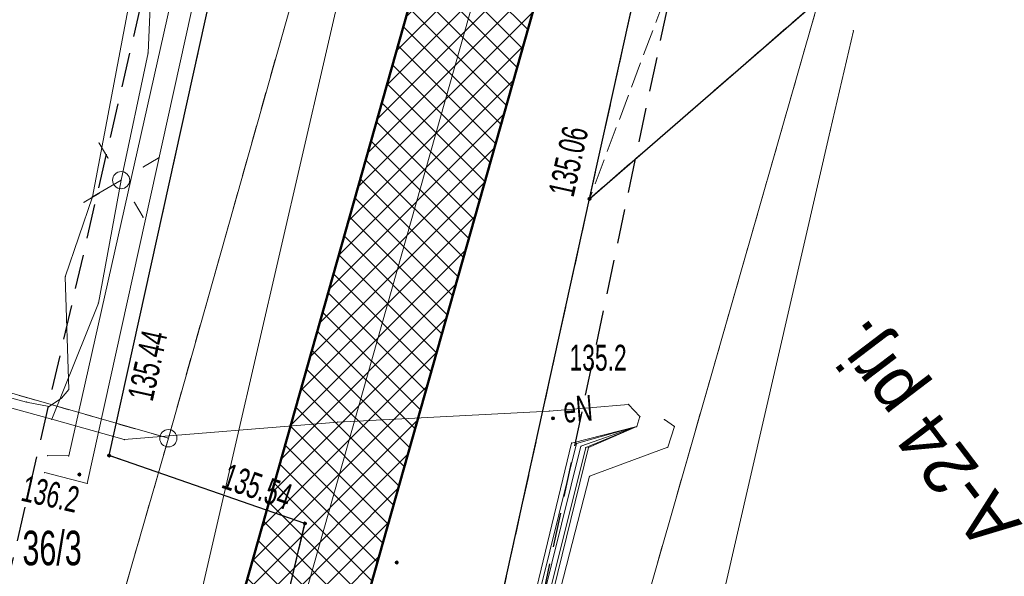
# Model space of a CAD drawing. Extents: x 6456700 to 6518119, y 5963420 to 5980059.
# Tile 105 of 256: x 6512159 to 6512188, y 5964515 to 5964531. Entities that reach past the tile are written whole.
import ezdxf
from ezdxf.enums import TextEntityAlignment as Align

# ---------------------------------------------------------------- set-up
doc = ezdxf.new("R2010")
doc.units = 0
doc.header["$MEASUREMENT"] = 0
for name, pattern in [('L_0_03', [1, 0.5, -0.5]), ('L_0_04', [1.5, 1, -0.5]), ('L_0_52', [1, 0.75, -0.25])]:
    doc.linetypes.add(name, pattern=pattern)
doc.layers.get('0').update_dxf_attribs({"color": 2, "linetype": 'CONTINUOUS', "lineweight": 5})
for name, color, linetype, lineweight in [('18mm Kreska ciągła', 7, 'CONTINUOUS', 18), ('202_punkt_graniczny', 7, 'CONTINUOUS', 18), ('211_numer_dzialki_ewidencyjnej', 7, 'CONTINUOUS', 18), ('218_kontur_uzytku_gruntowego', 96, 'L_0_03', 18), ('219_dzialka_ewidencyjna', 7, 'CONTINUOUS', 18), ('50mm Kreska ciągła', 7, 'CONTINUOUS', 50), ('9mm Kreska ciągła', 252, 'CONTINUOUS', 9), ('jezdnia', 7, 'CONTINUOUS', 18), ('kraweznik', 7, 'CONTINUOUS', 18), ('latarnia', 7, 'CONTINUOUS', 18), ('ogrodzenie_trwale', 7, 'CONTINUOUS', 18), ('pikieta_naturalna', 7, 'CONTINUOUS', 18), ('pikieta_naturalna_Atr2', 7, 'CONTINUOUS', 18), ('pikieta_sztuczna', 7, 'CONTINUOUS', 18), ('pikieta_sztuczna_Atr2', 7, 'CONTINUOUS', 18), ('przewod_elektroenergetyczny_podziemny', 7, 'CONTINUOUS', 18), ('przewod_elektroenergetyczny_podziemny_Atr1', 7, 'CONTINUOUS', 18), ('przewod_elektroenergetyczny_sredniego_napiecia', 7, 'CONTINUOUS', 18), ('przewod_kanalizacyjny', 7, 'CONTINUOUS', 18), ('sciana_oporowa__linia_', 7, 'CONTINUOUS', 18), ('Zakres', 7, 'CONTINUOUS', 18)]:
    doc.layers.add(name, color=color, linetype=linetype, lineweight=lineweight)
doc.layers.add('ZNAKI_PIONOWE', color=7, linetype='CONTINUOUS')
doc.styles.get("Standard").update_dxf_attribs({"font": 'txt', "width": 0.75})

# ---------------------------------------------------------------- blocks, each defined once
blk = doc.blocks.new('mdcp_nowa')
at = {"layer": 'pikieta_naturalna', "linetype": 'Continuous', "lineweight": 18, "true_color": 0x000000}
for points in [[(6494905.91, 5980970.425, 1), (6494905.91, 5980970.515, 1)], [(6494892.18, 5980968.795, 1), (6494892.18, 5980968.885, 1)]]:
    blk.add_hatch(color=18, dxfattribs=at).paths.add_polyline_path(points)
at = {"layer": 'pikieta_sztuczna', "linetype": 'Continuous', "lineweight": 18, "true_color": 0x000000}
for points in [[(6494906.97, 5980976.785, 1), (6494906.97, 5980976.875, 1)], [(6494893.04, 5980969.345, 1), (6494893.04, 5980969.435, 1)], [(6494898.72, 5980967.375, 1), (6494898.72, 5980967.465, 1)], [(6494901.38, 5980966.245, 1), (6494901.38, 5980966.335, 1)]]:
    blk.add_hatch(color=18, dxfattribs=at).paths.add_polyline_path(points)
at = {"layer": '202_punkt_graniczny', "color": 7, "linetype": 'Continuous', "lineweight": 18}
blk.add_circle((6494894.76, 5980969.89), 0.25, dxfattribs=at)
at = {"layer": '202_punkt_graniczny'}
blk.add_point((6494894.76, 5980969.89), dxfattribs=at)
at = {"layer": '218_kontur_uzytku_gruntowego', "lineweight": 18, "flags": 128}
for points in [[(6494904.26, 5980949.94), (6494922.88, 5981014.92)], [(6494907.1, 5981013.59), (6494894.76, 5980969.89)], [(6494894.76, 5980969.89), (6494884.82, 5980972.74)], [(6494894.76, 5980969.89), (6494892.41, 5980961.74)]]:
    blk.add_lwpolyline(points, dxfattribs=at)
at = {"layer": '218_kontur_uzytku_gruntowego'}
blk.add_point((6494894.76, 5980969.89), dxfattribs=at)
blk.add_point((6494894.76, 5980969.89), dxfattribs=at)
blk.add_point((6494894.76, 5980969.89), dxfattribs=at)
blk.add_point((6494894.76, 5980969.89), dxfattribs=at)
blk.add_point((6494894.76, 5980969.89), dxfattribs=at)
blk.add_point((6494894.76, 5980969.89), dxfattribs=at)
at = {"layer": '219_dzialka_ewidencyjna', "color": 3, "linetype": 'Continuous', "lineweight": 18, "flags": 128}
for points in [[(6494904.26, 5980949.94), (6494922.88, 5981014.92)], [(6494894.76, 5980969.89), (6494907.1, 5981013.59)], [(6494894.76, 5980969.89), (6494884.82, 5980972.74)], [(6494894.76, 5980969.89), (6494892.41, 5980961.74)]]:
    blk.add_lwpolyline(points, dxfattribs=at)
at = {"layer": '219_dzialka_ewidencyjna', "color": 3}
blk.add_point((6494894.76, 5980969.89), dxfattribs=at)
blk.add_point((6494894.76, 5980969.89), dxfattribs=at)
blk.add_point((6494894.76, 5980969.89), dxfattribs=at)
at = {"layer": 'jezdnia', "color": 7, "linetype": 'L_0_52', "lineweight": 18, "flags": 128}
for points in [[(6494901.28, 5981033.55), (6494895.98, 5981037.05), (6494891.79, 5981038.5), (6494887.13, 5981039.27), (6494882.27, 5981039.11), (6494875.49, 5981037.4), (6494866.94, 5981034.2), (6494865.13, 5981033.98), (6494863.73, 5981033.8), (6494859.98, 5981033.33), (6494859.47, 5981035.75), (6494866.03, 5981036.51), (6494874.51, 5981040.25), (6494881.85, 5981042.1), (6494887.33, 5981042.28), (6494892.57, 5981041.41), (6494897.26, 5981039.7), (6494882.58, 5981059.01), (6494884.95, 5981060.87), (6494891.08, 5981052.78), (6494898.92, 5981042.35), (6494908.85, 5981029.59), (6494911.52, 5981023.9), (6494915.25, 5981014.07), (6494914.78, 5981012.09), (6494906.97, 5980976.83), (6494902.68, 5980957.34), (6494894.73, 5980959.02), (6494897.08, 5980960.46), (6494898.72, 5980967.42), (6494893.04, 5980969.39), (6494900.7, 5981004.04), (6494905.1, 5981024.68), (6494905.84, 5981028.59), (6494904.34, 5981030.87)], [(6494910.43, 5980986.04), (6494911.08, 5980985.84), (6494923.86, 5980997.3), (6494928.59, 5981006.39), (6494924.9, 5981009.58), (6494914.78, 5981012.09), (6494915.25, 5981014.07), (6494926.7, 5981012.44), (6494925.86, 5981009.71), (6494927.38, 5981009.24), (6494927.14, 5981008.42), (6494930.47, 5981007.46), (6494934.47, 5981006.27), (6494937.336, 5981005.402), (6494936.179, 5980993.529), (6494928.9, 5980995.86), (6494906.97, 5980976.83)]]:
    blk.add_lwpolyline(points, close=True, dxfattribs=at)
at = {"layer": 'jezdnia'}
for p in [(6494906.97, 5980976.83), (6494906.97, 5980976.83), (6494893.04, 5980969.39), (6494898.72, 5980967.42)]:
    blk.add_point(p, dxfattribs=at)
at = {"layer": 'kraweznik', "color": 7, "linetype": 'Continuous', "lineweight": 25, "flags": 128}
for points in [[(6494897.08, 5980960.46), (6494898.72, 5980967.42), (6494893.04, 5980969.39), (6494900.7, 5981004.04), (6494905.1, 5981024.68)], [(6494902.53, 5980950.23), (6494902.68, 5980957.34), (6494906.97, 5980976.83), (6494914.78, 5981012.09), (6494924.9, 5981009.58)], [(6494906.97, 5980976.83), (6494928.9, 5980995.86), (6494936.179, 5980993.529)]]:
    blk.add_lwpolyline(points, dxfattribs=at)
at = {"layer": 'kraweznik'}
for p in [(6494906.97, 5980976.83), (6494906.97, 5980976.83), (6494893.04, 5980969.39), (6494898.72, 5980967.42)]:
    blk.add_point(p, dxfattribs=at)
at = {"layer": 'latarnia', "color": 7, "linetype": 'Continuous', "lineweight": 13, "flags": 128}
for points in [[(6494893.007, 5980978.015), (6494892.752, 5980978.444)], [(6494894.036, 5980977.754), (6494894.465, 5980978.009)], [(6494892.746, 5980976.987), (6494892.317, 5980976.732)], [(6494893.774, 5980976.725), (6494894.029, 5980976.296)]]:
    blk.add_lwpolyline(points, dxfattribs=at)
at = {"layer": 'latarnia', "color": 7, "linetype": 'Continuous', "lineweight": 13}
blk.add_circle((6494893.39, 5980977.37), 0.25, dxfattribs=at)
at = {"layer": 'latarnia'}
for p in [(6494892.752, 5980978.444), (6494893.007, 5980978.015), (6494894.465, 5980978.009), (6494894.036, 5980977.754), (6494893.39, 5980977.37), (6494892.746, 5980976.987), (6494892.317, 5980976.732), (6494893.774, 5980976.725), (6494894.029, 5980976.296)]:
    blk.add_point(p, dxfattribs=at)
at = {"layer": 'ogrodzenie_trwale'}
blk.add_point((6494892.18, 5980968.84), dxfattribs=at)
at = {"layer": 'pikieta_naturalna', "color": 7, "linetype": 'Continuous', "lineweight": 18}
for centre in [(6494905.91, 5980970.47), (6494892.18, 5980968.84)]:
    blk.add_circle(centre, 0.045, dxfattribs=at)
at = {"layer": 'pikieta_naturalna'}
for p in [(6494905.91, 5980970.47), (6494892.18, 5980968.84)]:
    blk.add_point(p, dxfattribs=at)
at = {"layer": 'pikieta_sztuczna', "color": 7, "linetype": 'Continuous', "lineweight": 18}
for centre in [(6494906.97, 5980976.83), (6494893.04, 5980969.39), (6494898.72, 5980967.42), (6494901.38, 5980966.29)]:
    blk.add_circle(centre, 0.045, dxfattribs=at)
at = {"layer": 'pikieta_sztuczna'}
for p in [(6494906.97, 5980976.83), (6494893.04, 5980969.39), (6494898.72, 5980967.42), (6494901.38, 5980966.29)]:
    blk.add_point(p, dxfattribs=at)
at = {"layer": 'przewod_elektroenergetyczny_podziemny', "color": 1, "linetype": 'Continuous', "lineweight": 18, "flags": 128}
for points in [[(6494908.43, 5980970.52), (6494908.34, 5980970.23), (6494906.45, 5980969.75), (6494903.42, 5980957.19), (6494903.25, 5980953.38), (6494890.86, 5980952.03), (6494890.39, 5980952.09), (6494887.59, 5980952.84), (6494886.06, 5980952.15), (6494860.75, 5980960.24), (6494853.18, 5980962.73), (6494852.67, 5980963.26), (6494852.89, 5980965.41), (6494852.62, 5980968.44), (6494854.74, 5980983.41), (6494855.16, 5980986.5), (6494856.42, 5980990.7), (6494858.65, 5981000.54), (6494856.16, 5981003.01), (6494859.8, 5981027.57)], [(6494892.56, 5980976.89), (6494901.84, 5981025.85), (6494895.3, 5981033.34), (6494895.01, 5981040.85), (6494891.23, 5981046.73)], [(6494908.43, 5980970.52), (6494908.34, 5980970.23), (6494906.59, 5980969.74), (6494903.49, 5980957.22), (6494903.31, 5980953.3), (6494890.87, 5980951.95), (6494890.36, 5980951.98), (6494887.63, 5980952.77), (6494886.05, 5980952.05), (6494860.68, 5980960.13), (6494853.12, 5980962.65), (6494852.52, 5980963.21), (6494852.74, 5980965.4), (6494852.54, 5980968.4), (6494854.54, 5980983.43), (6494855.08, 5980986.57), (6494856.28, 5980990.75), (6494858.56, 5981000.43), (6494856, 5981003.05), (6494859.53, 5981027.59)], [(6494891.38, 5980970.44), (6494892.73, 5980973.81), (6494893.39, 5980977.37), (6494894.17, 5980981.06), (6494894.29, 5980983.73), (6494895.24, 5980987.47), (6494896.29, 5980993.06), (6494897.87, 5980998.2), (6494897.71, 5981002.15), (6494898.05, 5981004.89), (6494898.65, 5981007.79), (6494900.31, 5981012.68), (6494901.06, 5981014.51), (6494901.41, 5981015.18), (6494901.97, 5981015.33)], [(6494908.34, 5980970.23), (6494906.72, 5980969.66), (6494903.63, 5980957.19), (6494903.35, 5980953.2), (6494890.86, 5980951.87), (6494890.39, 5980951.9), (6494887.65, 5980952.72), (6494886.1, 5980951.98), (6494860.62, 5980959.95), (6494853.08, 5980962.59), (6494852.41, 5980963.12), (6494852.64, 5980965.43), (6494852.46, 5980968.42), (6494854.39, 5980983.46), (6494854.96, 5980986.81), (6494855.97, 5980990.87), (6494831.65, 5980996.68), (6494819.62, 5980999.32), (6494800.81, 5981004.06), (6494784.8, 5981007.33), (6494784.14, 5981005.39), (6494784.29, 5981004.95)], [(6494879.43, 5980956.68), (6494882.11, 5980966.58), (6494883.82, 5980970.2), (6494884.26, 5980971.58), (6494884.45, 5980972.02), (6494885.17, 5980972.38), (6494887.06, 5980971.91), (6494890.65, 5980970.94), (6494891.3, 5980970.81), (6494891.66, 5980971.05), (6494891.87, 5980971.3), (6494891.77, 5980974.57), (6494892.56, 5980976.89), (6494893.39, 5980977.37)], [(6494905.8, 5980970.68), (6494899.67, 5980970.36), (6494893.48, 5980969.85), (6494891.38, 5980970.44), (6494887.61, 5980971.48), (6494885.32, 5980972.19), (6494884.74, 5980971.86), (6494884.5, 5980971.3), (6494882.5, 5980966.56), (6494879.64, 5980956.54)], [(6494908.43, 5980970.52), (6494908.1, 5980970.87), (6494905.8, 5980970.68)], [(6494847.93, 5980964.9), (6494848.1, 5980965.18), (6494851.79, 5980963.28), (6494852.31, 5980963.02), (6494853.04, 5980962.52), (6494860.59, 5980959.83), (6494886.12, 5980951.83), (6494887.67, 5980952.63), (6494890.27, 5980951.84), (6494890.8, 5980951.76), (6494903.4, 5980953.09), (6494903.77, 5980957.24), (6494906.86, 5980969.62), (6494908.34, 5980970.23), (6494908.43, 5980970.52)], [(6494908.43, 5980970.52), (6494908.34, 5980970.23), (6494906.94, 5980969.62), (6494903.88, 5980957.14), (6494903.44, 5980952.95), (6494890.79, 5980951.65), (6494890.24, 5980951.74), (6494887.78, 5980942.78), (6494887.12, 5980939.04), (6494890, 5980936.61), (6494889.74, 5980935.47)], [(6494890.22, 5980941.65), (6494889.24, 5980941.4), (6494888.07, 5980942.81), (6494890.79, 5980951.56), (6494903.55, 5980952.79), (6494903.96, 5980957.12), (6494906.97, 5980968.79), (6494909.24, 5980969.63), (6494909.43, 5980970.23), (6494909.14, 5980970.43)]]:
    blk.add_lwpolyline(points, dxfattribs=at)
at = {"layer": 'przewod_elektroenergetyczny_podziemny'}
for p in [(6494894.17, 5980981.06), (6494893.39, 5980977.37), (6494893.39, 5980977.37), (6494892.56, 5980976.89), (6494892.56, 5980976.89), (6494891.77, 5980974.57), (6494892.73, 5980973.81), (6494891.87, 5980971.3), (6494890.65, 5980970.94), (6494891.66, 5980971.05), (6494891.3, 5980970.81), (6494905.8, 5980970.68), (6494905.8, 5980970.68), (6494908.1, 5980970.87), (6494891.38, 5980970.44), (6494891.38, 5980970.44), (6494908.43, 5980970.52), (6494908.43, 5980970.52), (6494908.43, 5980970.52), (6494908.43, 5980970.52), (6494908.43, 5980970.52), (6494909.14, 5980970.43), (6494899.67, 5980970.36), (6494908.34, 5980970.23), (6494908.34, 5980970.23), (6494908.34, 5980970.23), (6494908.34, 5980970.23), (6494908.34, 5980970.23), (6494909.43, 5980970.23), (6494893.48, 5980969.85), (6494906.45, 5980969.75), (6494906.59, 5980969.74), (6494906.72, 5980969.66), (6494906.86, 5980969.62), (6494906.94, 5980969.62), (6494909.24, 5980969.63), (6494906.97, 5980968.79)]:
    blk.add_point(p, dxfattribs=at)
at = {"layer": 'przewod_elektroenergetyczny_sredniego_napiecia', "color": 1, "linetype": 'Continuous', "lineweight": 18, "flags": 128}
blk.add_lwpolyline([(6494907.06, 5981014.49), (6494890.22, 5980941.65)], dxfattribs=at)
at = {"layer": 'przewod_kanalizacyjny', "color": 34, "linetype": 'Continuous', "lineweight": 18, "flags": 128}
blk.add_lwpolyline([(6494907.97, 5980952.85), (6494908.57, 5980955.48), (6494913.95, 5980978.8), (6494914.62, 5980981.7)], dxfattribs=at)
at = {"layer": 'przewod_kanalizacyjny'}
for p in [(6494914.62, 5980981.7), (6494913.95, 5980978.8)]:
    blk.add_point(p, dxfattribs=at)
at = {"layer": 'sciana_oporowa__linia_', "color": 7, "linetype": 'Continuous', "lineweight": 18, "flags": 128}
for points in [[(6494905.005, 5981028.671), (6494902.805, 5981018.003), (6494891.874, 5980969.378), (6494891.263, 5980969.386)], [(6494905.495, 5981028.57), (6494903.294, 5981017.897), (6494892.406, 5980968.582), (6494891.177, 5980968.894)]]:
    blk.add_lwpolyline(points, dxfattribs=at)
at = {"layer": 'sciana_oporowa__linia_'}
for p in [(6494891.263, 5980969.386), (6494891.874, 5980969.378), (6494891.177, 5980968.894), (6494892.406, 5980968.582)]:
    blk.add_point(p, dxfattribs=at)
at = {"layer": 'Zakres', "linetype": 'L_0_04', "lineweight": 25, "flags": 128}
blk.add_lwpolyline([(6495113.77, 5985050.22), (6495121.12, 5984877.07), (6495125.76, 5984757.87), (6495129.89, 5984649.81), (6495141.08, 5984611.3), (6495145.77, 5984544.53), (6495147.36, 5984487.27), (6495157.22, 5984392.07), (6495162.95, 5984387.45), (6495180.24, 5984384.16), (6495229.5, 5984386.61), (6495251.65, 5984373.41), (6495258.77, 5984357.12), (6495255.44, 5984330.44), (6495250.77, 5984304.39), (6495252.21, 5984282.78), (6495255.46, 5984256.45), (6495254.94, 5984238.25), (6495266.4, 5984211), (6495277.24, 5984182.33), (6495294.2, 5984133.19), (6495300.94, 5984095.37), (6495313.24, 5984037.69), (6495317.44, 5983978.18), (6495300.35, 5983922.18), (6495282.35, 5983883.38), (6495266.21, 5983862.23), (6495242.03, 5983839.67), (6495211.11, 5983816.86), (6495158.26, 5983772.66), (6495130.6, 5983651.16), (6495116.31, 5983543.43), (6495129.51, 5983346.73), (6495134.58, 5983264.71), (6495139.64, 5983186.97), (6495193.25, 5983077.94), (6495199.2, 5983041.97), (6495206.23, 5983026), (6495208.96, 5983004.88), (6495202.27, 5982979.48), (6495202.42, 5982950.13), (6495209.35, 5982897.38), (6495215.97, 5982850.34), (6495228.6, 5982809.97), (6495226.85, 5982778.82), (6495225.04, 5982750.56), (6495220.26, 5982723.37), (6495226.54, 5982679.97), (6495206.06, 5982669.48), (6495192.68, 5982657.71), (6495184.57, 5982648.65), (6495174.78, 5982624.58), (6495164.23, 5982604.61), (6495150.7, 5982588.3), (6495137.69, 5982582.43), (6495118.26, 5982573.75), (6495100.35, 5982558.42), (6495090.36, 5982544.99), (6495075.87, 5982519.06), (6495060.83, 5982499.68), (6495049.41, 5982485.49), (6495035.07, 5982459.7), (6495006.7, 5982406.64), (6494980.89, 5982351.84), (6494944.35, 5982293.29), (6494925.72, 5982250.11), (6494905.2, 5982190.37), (6494898.43, 5982153.5), (6494879.51, 5982063.89), (6494864.14, 5981992.66), (6494816.93, 5981768.61), (6494777.79, 5981577.7), (6494739.84, 5981394.72), (6494718.65, 5981297.89), (6494716.45, 5981237.31), (6494738.62, 5981208.21), (6494776.48, 5981173.06), (6494817.16, 5981137.44), (6494847.63, 5981109.8), (6494877.39, 5981077.08), (6494912.75, 5981030.55), (6494916.06, 5981014.71), (6494903.86, 5980957.01), (6494916.13, 5980953.51), (6494892.32, 5980927.59), (6494850.7, 5980858.8), (6494806.81, 5980779.89), (6494785.1, 5980753.49), (6494715.22, 5980723.29), (6494679.96, 5980686.78), (6494651.35, 5980651.29), (6494549.14, 5980683.24), (6494511.84, 5980659.66), (6494443.61, 5980630.33), (6494428.78, 5980598.6), (6494431.58, 5980579.46), (6494420.56, 5980549.76), (6494416.45, 5980528.2), (6494403.86, 5980507.16), (6494388.89, 5980482.96), (6494365.32, 5980407.99), (6494335.67, 5980315.15), (6494332.29, 5980297.41), (6494335.1, 5980278.18), (6494347.25, 5980254.84), (6494336.79, 5980250.09), (6494300.04, 5980271.34), (6494320.8, 5980301.43), (6494336.81, 5980349.17), (6494344.85, 5980380.92), (6494360.85, 5980437.13), (6494374.18, 5980476.38), (6494386.14, 5980498.84), (6494403.02, 5980528.52), (6494411.33, 5980563.19), (6494420.84, 5980586.25), (6494420.25, 5980601.11), (6494434.95, 5980635.94), (6494446.75, 5980644.99), (6494465.77, 5980647.27), (6494513.02, 5980669.46), (6494507.85, 5980679.68), (6494547.89, 5980705.83), (6494570.06, 5980691.34), (6494636.17, 5980669.05), (6494706.14, 5980756.86), (6494742.78, 5980772.58), (6494798.53, 5980814.27), (6494826.12, 5980867.97), (6494849.57, 5980908.6), (6494845.35, 5980942.01), (6494853.94, 5980970.83), (6494891.08, 5980960.54), (6494890.11, 5980965.73), (6494903.94, 5981025.69), (6494869.98, 5981070.3), (6494770.97, 5981160.58), (6494728.18, 5981200.64), (6494706.13, 5981229.56), (6494707.94, 5981299.75), (6494728.84, 5981398.1), (6494767.06, 5981580.19), (6494806.17, 5981770.55), (6494854.36, 5981994.76), (6494869.73, 5982065.97), (6494888.61, 5982155.44), (6494891.67, 5982173.95), (6494895.82, 5982197.45), (6494916.38, 5982253.72), (6494935.47, 5982297.95), (6494954.97, 5982331.67), (6494972.09, 5982356.64), (6494997.76, 5982411.14), (6495026.29, 5982464.48), (6495041.09, 5982491.09), (6495052.99, 5982505.88), (6495067.51, 5982524.6), (6495081.94, 5982550.43), (6495092.99, 5982565.28), (6495112.86, 5982582.29), (6495133.59, 5982591.55), (6495144.48, 5982596.46), (6495155.87, 5982610.19), (6495165.7, 5982628.8), (6495175.96, 5982654.03), (6495185.62, 5982664.83), (6495200.4, 5982677.82), (6495212.49, 5982688.04), (6495209.64, 5982723.43), (6495215.22, 5982750.57), (6495216.87, 5982779.54), (6495218.31, 5982809.31), (6495206.86, 5982847.92), (6495199.44, 5982894.74), (6495192.11, 5982948.71), (6495190.16, 5982979.24), (6495183.47, 5983075.16), (6495129.79, 5983184.34), (6495124.6, 5983264.07), (6495119.53, 5983346.09), (6495106.27, 5983543.75), (6495120.74, 5983652.9), (6495148.75, 5983779.42), (6495204.15, 5983826.04), (6495273.41, 5983889.36), (6495288.53, 5983927.42), (6495300.83, 5983964.69), (6495303.91, 5983980.14), (6495301.32, 5984039.55), (6495291.1, 5984093.63), (6495284.5, 5984130.67), (6495267.84, 5984178.93), (6495257.12, 5984207.3), (6495244.96, 5984236.19), (6495244.79, 5984255.42), (6495242.25, 5984281.97), (6495240.71, 5984304.95), (6495245.55, 5984331.94), (6495248.51, 5984355.64), (6495243.77, 5984366.47), (6495226.98, 5984376.47), (6495179.54, 5984374.12), (6495158.61, 5984378.09), (6495147.7, 5984386.91), (6495137.38, 5984486.61), (6495135.78, 5984544.04), (6495131.18, 5984609.54), (6495119.95, 5984648.2), (6495115.76, 5984757.49), (6495111.12, 5984876.67), (6495103.73, 5985050.93), (6495109.36, 5985081.73), (6495120.41, 5985085.88)], close=True, dxfattribs=at)
at = {"layer": '211_numer_dzialki_ewidencyjnej', "color": 7, "lineweight": 20, "width": 0.66}
blk.add_text('36/3', height=1, dxfattribs=at).set_placement((6494890.53, 5980967.21), align=Align.TOP_LEFT)
at = {"layer": 'pikieta_naturalna_Atr2', "color": 7, "lineweight": 15, "width": 0.66}
blk.add_text('135.2', height=0.75, dxfattribs=at).set_placement((6494906.39, 5980972.6), align=Align.TOP_LEFT)
blk.add_text('136.2', height=0.75, rotation=347.3, dxfattribs=at).set_placement((6494890.615, 5980968.822), align=Align.TOP_LEFT)
at = {"layer": 'pikieta_sztuczna_Atr2', "color": 7, "lineweight": 15, "width": 0.66}
for s, rotation, p in [('135.06', 77.5, (6494905.77, 5980977.01)), ('135.44', 77.5, (6494893.568, 5980971.092)), ('135.54', 340.9, (6494896.506, 5980969.179))]:
    blk.add_text(s, height=0.75, rotation=rotation, dxfattribs=at).set_placement(p, align=Align.TOP_LEFT)
at = {"layer": 'przewod_elektroenergetyczny_podziemny_Atr1', "color": 1, "lineweight": 15, "width": 0.66}
blk.add_text('eN', height=0.75, rotation=4.7, dxfattribs=at).set_placement((6494906.179, 5980971.084), align=Align.TOP_LEFT)

msp = doc.modelspace()

# ---------------------------------------------------------------- block references
at = {"linetype": 'ByBlock'}
msp.add_blockref('mdcp_nowa', (17268.786, -16450.998), dxfattribs=at)

# ---------------------------------------------------------------- next in the draw order: hatches: boundary and pattern name
at = {"layer": '9mm Kreska ciągła'}
h = msp.add_hatch(dxfattribs=at)
h.set_pattern_fill('ANSI37', color=256, scale=4)
h.set_pattern_definition([(45, (6511391.7311, 5964414.95413), (-0.3535534, 0.3535534), []), (135, (6511391.7311, 5964414.95413), (-0.3535534, -0.3535534), [])])
h.paths.add_polyline_path([(6511984.401, 5964771.057), (6511986.973, 5964773.43), (6512013.817, 5964744.33, 0.025742), (6512032.026, 5964726.523), (6512141.367, 5964630.089, -0.068261), (6512159.562, 5964608.994), (6512175.935, 5964583.751, -0.215922), (6512180.47, 5964553.766), (6512164.353, 5964496.691, 0.178914), (6512164.804, 5964490.987, 0.545091), (6512169.798, 5964490.285), (6512163.387, 5964482.863, 0.371591), (6512163.389, 5964486.781, -0.251667), (6512160.985, 5964497.642), (6512177.102, 5964554.717, 0.215922), (6512172.999, 5964581.847), (6512156.625, 5964607.09, 0.068261), (6512139.052, 5964627.464), (6512029.711, 5964723.898, -0.025742), (6512011.245, 5964741.957)])

# ---------------------------------------------------------------- next in the draw order: linework, layer by layer
at = {"layer": '18mm Kreska ciągła', "color": 4, "ltscale": 0.1}
msp.add_lwpolyline([(6512124.763, 5965526.137), (6511981.952, 5964848.133, 0.046783), (6511981.208, 5964841.64), (6511980.073, 5964786.562, 0.193797), (6511985.368, 5964772.589), (6512012.531, 5964743.143, 0.025742), (6512030.868, 5964725.211), (6512140.209, 5964628.776, -0.068261), (6512158.093, 5964608.042), (6512174.467, 5964582.799, -0.215922), (6512178.786, 5964554.241), (6512162.669, 5964497.166)], format="xyb", dxfattribs=at)
at = {"layer": '50mm Kreska ciągła', "color": 6, "ltscale": 0.1}
for points in [[(6512123.051, 5965526.497), (6511980.24, 5964848.494, 0.046783), (6511979.458, 5964841.676), (6511978.323, 5964786.598, 0.193797), (6511984.082, 5964771.402), (6512011.245, 5964741.957, 0.025742), (6512029.711, 5964723.898), (6512139.052, 5964627.464, -0.068261), (6512156.625, 5964607.09), (6512172.999, 5964581.847, -0.215922), (6512177.102, 5964554.717), (6512160.985, 5964497.642)], [(6512126.476, 5965525.776), (6511983.665, 5964847.772, 0.046783), (6511982.958, 5964841.604), (6511981.823, 5964786.526, 0.193797), (6511986.655, 5964773.776), (6512013.817, 5964744.33, 0.025742), (6512032.026, 5964726.523), (6512141.367, 5964630.089, -0.068261), (6512159.562, 5964608.994), (6512175.935, 5964583.751, -0.215922), (6512180.47, 5964553.766), (6512164.353, 5964496.691)]]:
    msp.add_lwpolyline(points, format="xyb", dxfattribs=at)

# ---------------------------------------------------------------- next in the draw order: texts
at = {"layer": 'ZNAKI_PIONOWE', "linetype": 'Continuous'}
msp.add_text('A-24 prj.', height=1.5, rotation=127.2086, dxfattribs=at).set_placement((6512188.318, 5964516.406))

doc.saveas('drawing.dxf')
